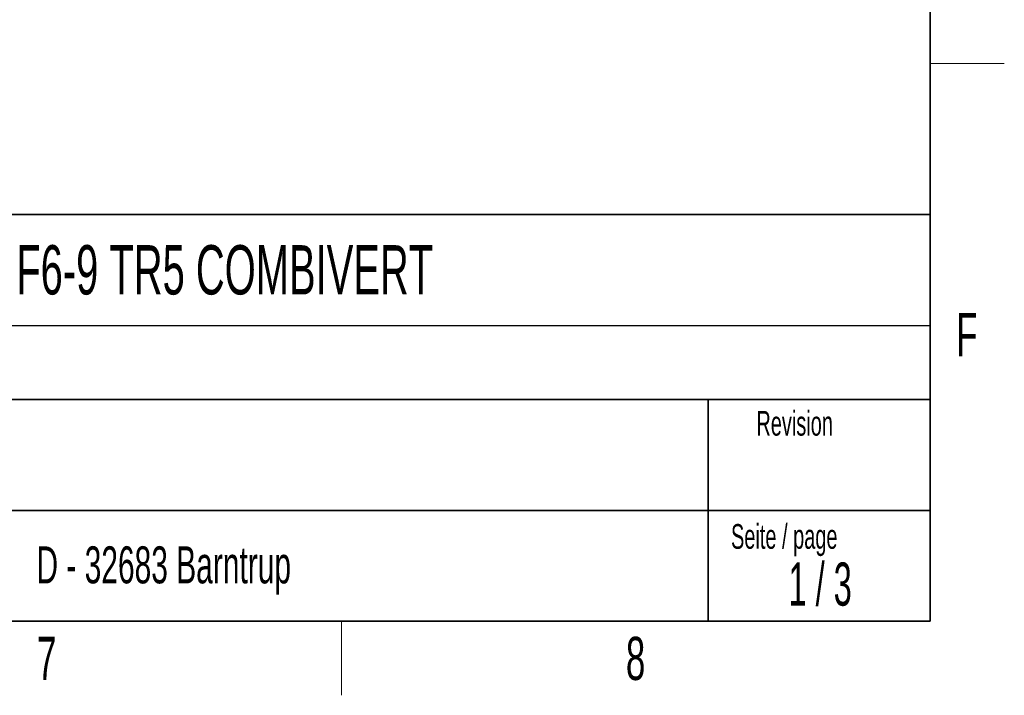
# Model space of a CAD drawing. Header units: millimetres. Extents: x 5 to 418, y 2 to 292.
# Tile 69 of 85: x 334 to 414, y 6 to 61. Entities that reach past the tile are written whole.
import ezdxf

# ---------------------------------------------------------------- set-up
doc = ezdxf.new("R2010")
doc.units = ezdxf.units.MM
doc.layers.add('SLD-0', color=7, linetype='Continuous')
doc.styles.add('SLDTEXTSTYLE0', font='TXT', dxfattribs={"width": 0.605})
doc.styles.add('SLDTEXTSTYLE1', font='TXT', dxfattribs={"width": 0.563})

msp = doc.modelspace()

# ---------------------------------------------------------------- linework, layer by layer
at = {"layer": 'SLD-0', "lineweight": 35}
for p, q in [((408, 12), (408, 282.5)), ((318, 45), (408, 45)), ((408, 45), (408, 12)), ((408, 30), (318, 30)), ((390, 12), (390, 30)), ((318, 21), (390, 21)), ((390, 21), (408, 21)), ((26, 12), (408, 12)), ((408, 12), (318, 12))]:
    msp.add_line(p, q, dxfattribs=at)
at = {"layer": 'SLD-0', "lineweight": 18}
for p, q in [((408, 57.25), (414, 57.25)), ((360.25, 6), (360.25, 12))]:
    msp.add_line(p, q, dxfattribs=at)
at = {"layer": 'SLD-0'}
msp.add_line((318, 36), (408, 36), dxfattribs=at)

# ---------------------------------------------------------------- texts
for s, insert, char_height, attachment_point, style in [('F6-9 TR5 COMBIVERT', (333.8827, 42.5045), 4, 1, 'SLDTEXTSTYLE0'), ('F', (410.9536, 37.0011), 3.5, 2, 'SLDTEXTSTYLE0'), ('Revision', (393.8965, 29.0591), 2, 1, 'SLDTEXTSTYLE0'), ('Material-Nr. /', (318.6798, 27.8878), 2, 1, 'SLDTEXTSTYLE0'), ('Seite / page', (391.8391, 19.8831), 2, 1, 'SLDTEXTSTYLE0'), ('D - 32683 Barntrup', (335.5202, 18.0787), 3, 1, 'SLDTEXTSTYLE0'), ('1 / 3', (399.0684, 16.7707), 3.5, 2, 'SLDTEXTSTYLE1'), ('7', (336.3527, 10.743), 3.5, 2, 'SLDTEXTSTYLE0'), ('8', (384.1027, 10.743), 3.5, 2, 'SLDTEXTSTYLE0')]:
    msp.add_mtext(s, dxfattribs=dict(at, insert=insert, char_height=char_height, attachment_point=attachment_point, style=style))

doc.saveas('drawing.dxf')
